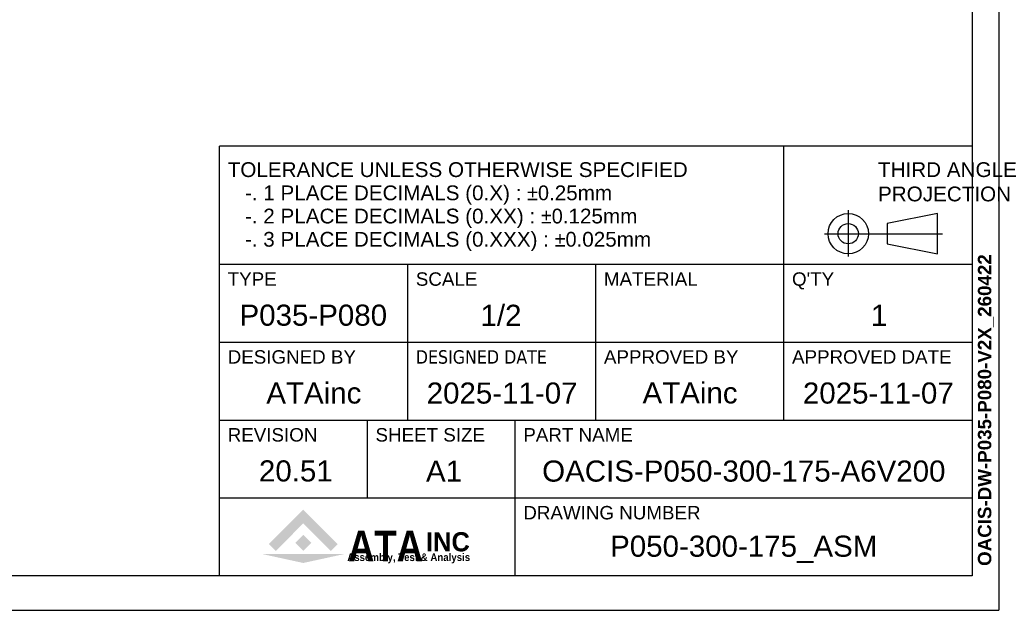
# Model space of a CAD drawing. Extents: x 15497 to 17182, y 6707 to 7905.
# Tile 3 of 19: x 16669 to 17182, y 6717 to 7025. Entities that reach past the tile are written whole.
import ezdxf
from ezdxf.enums import TextEntityAlignment as Align

# ---------------------------------------------------------------- set-up
doc = ezdxf.new("R2010")
doc.units = 0
doc.header["$LTSCALE"] = 25.4
doc.layers.get('0').update_dxf_attribs({"linetype": 'CONTINUOUS'})
doc.layers.add('ATA-TEXT', color=7, linetype='CONTINUOUS', lineweight=25)
doc.styles.add('주 문자 (ISO)', font='arial.ttf')

# ---------------------------------------------------------------- blocks, each defined once
blk = doc.blocks.new('ata-Title-A1-002')
for color, points in [(176, [(14.63, 6.49), (12.84, 8.28), (21.79, 17.23), (30.75, 8.28), (28.96, 6.49), (21.79, 13.66)]), (30, [(21.79, 10.66), (23.88, 8.57), (21.79, 6.49), (19.71, 8.57)]), (9, [(32.34, 5.64), (21.79, 3.34), (11.25, 5.64)])]:
    blk.add_hatch(color=color).paths.add_polyline_path(points)
at = {"color": 253}
for p, q in [((0, 0), (0, 112)), ((196, 112), (0, 112)), ((147, 40.6), (147, 112)), ((196, 112), (196, 0)), ((0, 81.2), (196, 81.2)), ((49, 40.6), (49, 81.2)), ((98, 40.6), (98, 81.2)), ((0, 60.9), (196, 60.9)), ((0, 40.6), (196, 40.6)), ((38.5, 20.3), (38.5, 40.6)), ((77, 0), (77, 40.6)), ((0, 20.3), (196, 20.3)), ((196, 0), (0, 0))]:
    blk.add_line(p, q, dxfattribs=at)
for p, q in [((163.75, 95.32), (163.75, 83.26)), ((187.03, 94.45), (173.85, 91.82)), ((187.03, 83.91), (187.03, 94.45)), ((173.85, 91.82), (173.85, 86.55)), ((157.57, 89.18), (188.27, 89.18)), ((173.85, 86.55), (187.03, 83.91)), ((0, 81.2), (196, 81.2))]:
    blk.add_line(p, q)
for radius in [5.27, 2.64]:
    blk.add_circle((163.75, 89.18), radius)
at = {"char_height": 3.85, "attachment_point": 1, "style": '주 문자 (ISO)'}
for s, insert, line_spacing_factor in [('TOLERANCE UNLESS OTHERWISE SPECIFIED\\P   -. 1 PLACE DECIMALS (0.X) : {\\fAIGDT|b0|i0|c2|p2;`0}.25mm\\P   -. 2 PLACE DECIMALS (0.XX) : {\\fAIGDT|b0|i0|c2|p2;`0}.125mm \\P   -. 3 PLACE DECIMALS (0.XXX) : {\\fAIGDT|b0|i0|c2|p2;`0}.025mm', (2.11, 107.8), 0.942857), ('THIRD ANGLE\\PPROJECTION', (171.5, 107.8), 0.987884)]:
    blk.add_mtext(s, dxfattribs=dict(at, insert=insert, line_spacing_factor=line_spacing_factor))
at = {"char_height": 3.5, "attachment_point": 1, "style": '주 문자 (ISO)'}
for s, insert in [('TYPE', (2.1, 79.1)), ('SCALE', (51.11, 79.1)), ('MATERIAL', (100.1, 79.1)), ("Q'TY", (149.1, 79.1)), ('DESIGNED BY', (2.1, 58.8)), ('{\\fTahoma|b0|i0|c0|p34;DESIGNED \\fTahoma|b0|i0|c129|p34;DATE}', (51.1, 58.8)), ('APPROVED BY', (100.11, 58.8)), ('APPROVED DATE', (149.1, 58.8)), ('REVISION', (2.1, 38.5)), ('SHEET SIZE', (40.6, 38.5)), ('PART NAME', (79.11, 38.5)), ('DRAWING NUMBER', (79.11, 18.2))]:
    blk.add_mtext(s, dxfattribs=dict(at, insert=insert))
at = {"color": 176, "insert": (33.46, 3.77), "char_height": 8, "width": 37.1563, "attachment_point": 7, "line_spacing_factor": 0.5, "style": '주 문자 (ISO)'}
blk.add_mtext('{\\fArial|b1|i0|c0|p34;\\W0.85;ATA}', dxfattribs=at)
at = {"color": 9, "style": '주 문자 (ISO)'}
for s, insert, char_height, attachment_point in [('{\\fArial|b1|i0|c0|p34;\\W0.95;INC}', (53.76, 6.3), 5, 7), ('{\\fArial|b1|i0|c0|p34;\\W0.9;Assembly, Test & Analysis}', (49.25, 5.84), 2, 2)]:
    blk.add_mtext(s, dxfattribs=dict(at, insert=insert, char_height=char_height, attachment_point=attachment_point))
at = {"style": '주 문자 (ISO)'}
for tag, p in [('TYPE_001', (24.5, 67.9)), ('SCALE_001', (73.5, 67.9)), ('MATERIAL_001', (122.5, 67.9)), ('QTY_001', (171.5, 67.9)), ('DESIGNED_BY_001', (24.5, 47.6)), ('APPROVED_BY_001', (122.5, 47.64)), ('APPROVED_DATE_001', (171.5, 47.6)), ('REVISION_001', (19.25, 27.3)), ('SHEET_SIZE_001', (57.75, 27.3)), ('PART_NAME_001', (136.5, 27.3)), ('DRAWING_NUMBER_001', (136.5, 7))]:
    blk.add_attdef(tag, text='', height=5.5, dxfattribs=at).set_placement(p, align=Align.MIDDLE_CENTER)
at = {"color": 7, "style": '주 문자 (ISO)'}
blk.add_attdef('DESIGNED_DATE_001', text='', height=5.5, dxfattribs=at).set_placement((73.5, 47.6), align=Align.MIDDLE_CENTER)
blk = doc.blocks.new('ata-Border-A1-002')
at = {"color": 253, "ltscale": 0.5}
for p in [(841, 594), (0, 0)]:
    blk.add_line(p, (841, 0), dxfattribs=at)
for p, q in [((834, 585), (834, 9)), ((834, 9), (7, 9))]:
    blk.add_line(p, q)

msp = doc.modelspace()

# ---------------------------------------------------------------- block references
at = {"xscale": 2, "yscale": 2, "zscale": 2}
msp.add_blockref('ata-Border-A1-002', (15496.9941758, 6717.3384433), dxfattribs=at)
ref = msp.add_blockref('ata-Title-A1-002', (16772.9941758, 6735.3384433), dxfattribs=dict(xscale=2, yscale=2, zscale=2))
ref.add_attrib('SCALE_001', '1/2', (16908.8951758, 6865.6439433), dxfattribs={"height": 11, "style": '주 문자 (ISO)'})
ref.add_attrib('TYPE_001', 'P035-P080', (16783.3621758, 6865.7099433), dxfattribs={"height": 11, "style": '주 문자 (ISO)'})
ref.add_attrib('DESIGNED_BY_001', 'ATAinc', (16797.3211758, 6825.1264433), dxfattribs={"height": 11, "style": '주 문자 (ISO)'})
ref.add_attrib('DESIGNED_DATE_001', '2025-11-07', (16880.8616758, 6825.1099433), dxfattribs={"color": 7, "height": 11, "style": '주 문자 (ISO)'})
ref.add_attrib('APPROVED_BY_001', 'ATAinc', (16993.3211758, 6825.2019429), dxfattribs={"height": 11, "style": '주 문자 (ISO)'})
ref.add_attrib('APPROVED_DATE_001', '2025-11-07', (17076.8616758, 6825.1099433), dxfattribs={"height": 11, "style": '주 문자 (ISO)'})
ref.add_attrib('PART_NAME_001', 'OACIS-P050-300-175-A6V200', (16941.0266758, 6784.4384433), dxfattribs={"height": 11, "style": '주 문자 (ISO)'})
ref.add_attrib('DRAWING_NUMBER_001', 'P050-300-175_ASM', (16976.4301758, 6745.2684433), dxfattribs={"height": 11, "style": '주 문자 (ISO)'})
ref.add_attrib('QTY_001', '1', (17112.2981758, 6865.6164433), dxfattribs={"height": 11, "style": '주 문자 (ISO)'})
ref.add_attrib('REVISION_001', '20.51', (16793.4706758, 6784.5099433), dxfattribs={"height": 11, "style": '주 문자 (ISO)'})
ref.add_attrib('SHEET_SIZE_001', 'A1', (16880.5136758, 6784.4164433), dxfattribs={"color": 7, "height": 11, "style": '주 문자 (ISO)'})

# ---------------------------------------------------------------- texts
at = {"layer": 'ATA-TEXT', "color": 7, "insert": (17168.026378, 6740.4782432), "char_height": 3.5, "attachment_point": 1, "rotation": 90, "line_spacing_factor": 1.027748, "style": '주 문자 (ISO)'}
msp.add_mtext('{\\fArial|b1|i0|c129|p34;\\H2.00000x;OACIS-DW-P035-P080-V2X_260422}', dxfattribs=at)

doc.saveas('drawing.dxf')
